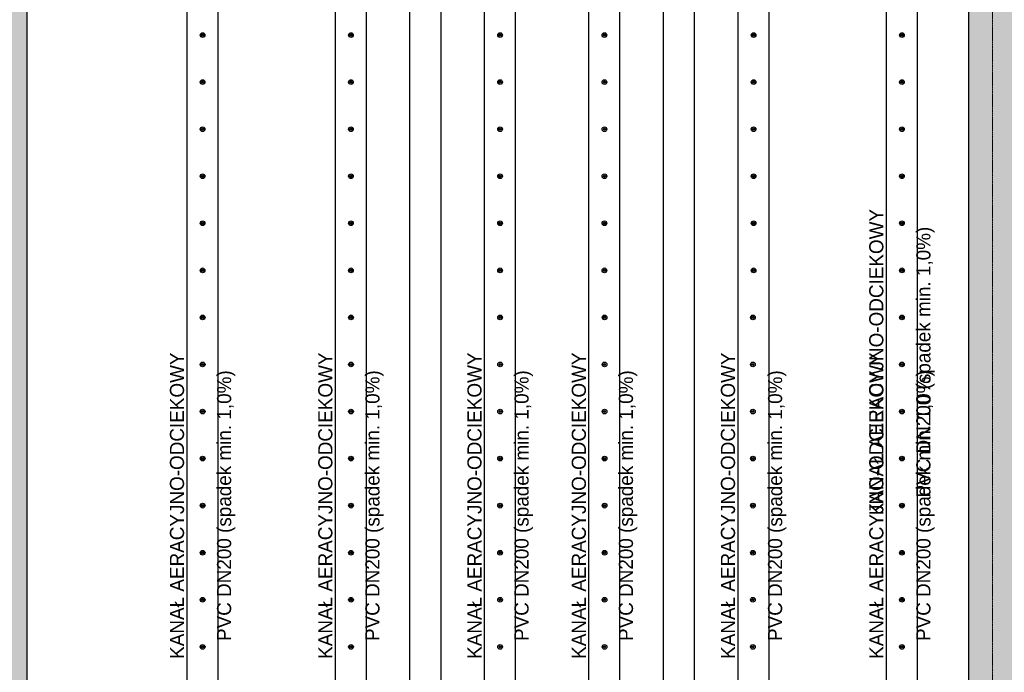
# Model space of a CAD drawing. Header units: millimetres. Extents: x -374129 to 1163271, y -112652 to 695637.
# Tile 110 of 256: x 44883 to 51155, y -40310 to -36150. Entities that reach past the tile are written whole.
import ezdxf
from ezdxf import colors
from ezdxf.entities.mleader import LeaderData, LeaderLine
from ezdxf.math import Vec2, Vec3

# ---------------------------------------------------------------- set-up
doc = ezdxf.new("R2010")
doc.units = ezdxf.units.MM
doc.linetypes.add('ACAD_ISO04W100', pattern=[30, 24, -3, 0, -3])
for name, color, linetype in [('KRT_kreskowanie', 252, 'Continuous'), ('KRT_opisy', 146, 'Continuous'), ('KRT_sciany', 2, 'Continuous'), ('KRT_technologia', 30, 'Continuous')]:
    doc.layers.add(name, color=color, linetype=linetype)
doc.layers.add('KRT_osie', color=55, linetype='ACAD_ISO04W100', lineweight=18)
doc.styles.add('WYMIAR', font='romans.shx', dxfattribs={"width": 0.8})

# ---------------------------------------------------------------- blocks, each defined once
blk = doc.blocks.new('sys napowietrzania')
at = {"layer": 'KRT_technologia', "linetype": 'Continuous', "transparency": 33554687, "elevation": -3659.98}
for points in [[(47166.67, -12485.01), (47166.67, -10582.71), (47166.67, -2349.21), (46966.67, -2349.21), (46966.67, -10582.71), (46966.67, -12485.01), (47066.67, -12485.01), (47166.67, -12485.01), (47163.5, -12495.38), (47066.67, -12495.38), (46969.84, -12495.38), (46966.67, -12485.01)], [(48111.67, -12485.01), (48111.67, -10582.71), (48111.67, -2349.21), (47911.67, -2349.21), (47911.67, -10582.71), (47911.67, -12485.01), (48011.67, -12485.01), (48111.67, -12485.01), (48108.5, -12495.38), (48011.67, -12495.38), (47914.84, -12495.38), (47911.67, -12485.01)], [(48586.67, -12485.01), (48586.67, -10582.71), (48586.67, -2349.21), (48386.67, -2349.21), (48386.67, -10582.71), (48386.67, -12485.01), (48486.67, -12485.01), (48586.67, -12485.01), (48583.5, -12495.38), (48486.67, -12495.38), (48389.84, -12495.38), (48386.67, -12485.01)], [(49061.67, -12485.01), (49061.67, -10582.71), (49061.67, -2349.21), (48861.67, -2349.21), (48861.67, -10582.71), (48861.67, -12485.01), (48961.67, -12485.01), (49061.67, -12485.01), (49058.5, -12495.38), (48961.67, -12495.38), (48864.84, -12495.38), (48861.67, -12485.01)], [(49726.67, -12485.01), (49726.67, -10582.71), (49726.67, -2349.21), (49526.67, -2349.21), (49526.67, -10582.71), (49526.67, -12485.01), (49626.67, -12485.01), (49726.67, -12485.01), (49723.5, -12495.38), (49626.67, -12495.38), (49529.84, -12495.38), (49526.67, -12485.01)], [(50201.67, -12485.01), (50201.67, -10582.71), (50201.67, -2349.21), (50001.67, -2349.21), (50001.67, -10582.71), (50001.67, -12485.01), (50101.67, -12485.01), (50201.67, -12485.01), (50198.5, -12495.38), (50101.67, -12495.38), (50004.84, -12495.38), (50001.67, -12485.01)], [(50676.67, -12485.01), (50676.67, -10582.71), (50676.67, -2349.21), (50476.67, -2349.21), (50476.67, -10582.71), (50476.67, -12485.01), (50576.67, -12485.01), (50676.67, -12485.01), (50673.5, -12495.38), (50576.67, -12495.38), (50479.84, -12495.38), (50476.67, -12485.01)], [(51621.67, -12485.01), (51621.67, -10582.71), (51621.67, -2349.21), (51421.67, -2349.21), (51421.67, -10582.71), (51421.67, -12485.01), (51521.67, -12485.01), (51621.67, -12485.01), (51618.5, -12495.38), (51521.67, -12495.38), (51424.84, -12495.38), (51421.67, -12485.01)]]:
    blk.add_lwpolyline(points, dxfattribs=at)
at = {"layer": 'KRT_technologia'}
for centre, radius in [((47068.01, -4160.34, -3659.98), 15), ((47068.01, -4160.34, -3659.98), 7), ((47068.01, -4160.34, -3659.98), 1.5), ((48013.01, -4160.34, -3659.98), 15), ((48013.01, -4160.34, -3659.98), 7), ((48013.01, -4160.34, -3659.98), 1.5), ((48963.01, -4160.34, -3659.98), 15), ((48963.01, -4160.34, -3659.98), 7), ((48963.01, -4160.34, -3659.98), 1.5), ((49628.01, -4160.34, -3659.98), 15), ((49628.01, -4160.34, -3659.98), 7), ((49628.01, -4160.34, -3659.98), 1.5), ((50578.01, -4160.34, -3659.98), 15), ((50578.01, -4160.34, -3659.98), 7), ((50578.01, -4160.34, -3659.98), 1.5), ((51523.01, -4160.34, -3659.98), 15), ((51523.01, -4160.34, -3659.98), 7), ((51523.01, -4160.34, -3659.98), 1.5), ((47068.01, -4460.34, -3659.98), 15), ((47068.01, -4460.34, -3659.98), 7), ((48013.01, -4460.34, -3659.98), 15), ((48013.01, -4460.34, -3659.98), 7), ((48963.01, -4460.34, -3659.98), 15), ((48963.01, -4460.34, -3659.98), 7), ((49628.01, -4460.34, -3659.98), 15), ((49628.01, -4460.34, -3659.98), 7), ((50578.01, -4460.34, -3659.98), 15), ((50578.01, -4460.34, -3659.98), 7), ((51523.01, -4460.34, -3659.98), 15), ((51523.01, -4460.34, -3659.98), 7), ((47068.01, -4460.34, -3659.98), 1.5), ((48013.01, -4460.34, -3659.98), 1.5), ((48963.01, -4460.34, -3659.98), 1.5), ((49628.01, -4460.34, -3659.98), 1.5), ((50578.01, -4460.34, -3659.98), 1.5), ((51523.01, -4460.34, -3659.98), 1.5), ((47068.01, -4760.34, -3659.98), 15), ((47068.01, -4760.34, -3659.98), 7), ((47068.01, -4760.34, -3659.98), 1.5), ((48013.01, -4760.34, -3659.98), 15), ((48013.01, -4760.34, -3659.98), 7), ((48013.01, -4760.34, -3659.98), 1.5), ((48963.01, -4760.34, -3659.98), 15), ((48963.01, -4760.34, -3659.98), 7), ((48963.01, -4760.34, -3659.98), 1.5), ((49628.01, -4760.34, -3659.98), 15), ((49628.01, -4760.34, -3659.98), 7), ((49628.01, -4760.34, -3659.98), 1.5), ((50578.01, -4760.34, -3659.98), 15), ((50578.01, -4760.34, -3659.98), 7), ((50578.01, -4760.34, -3659.98), 1.5), ((51523.01, -4760.34, -3659.98), 15), ((51523.01, -4760.34, -3659.98), 7), ((51523.01, -4760.34, -3659.98), 1.5), ((47068.01, -5060.34, -3659.98), 15), ((47068.01, -5060.34, -3659.98), 7), ((47068.01, -5060.34, -3659.98), 1.5), ((48013.01, -5060.34, -3659.98), 15), ((48013.01, -5060.34, -3659.98), 7), ((48013.01, -5060.34, -3659.98), 1.5), ((48963.01, -5060.34, -3659.98), 15), ((48963.01, -5060.34, -3659.98), 7), ((48963.01, -5060.34, -3659.98), 1.5), ((49628.01, -5060.34, -3659.98), 15), ((49628.01, -5060.34, -3659.98), 7), ((49628.01, -5060.34, -3659.98), 1.5), ((50578.01, -5060.34, -3659.98), 15), ((50578.01, -5060.34, -3659.98), 7), ((50578.01, -5060.34, -3659.98), 1.5), ((51523.01, -5060.34, -3659.98), 15), ((51523.01, -5060.34, -3659.98), 7), ((51523.01, -5060.34, -3659.98), 1.5), ((47068.01, -5360.34, -3659.98), 15), ((47068.01, -5360.34, -3659.98), 7), ((47068.01, -5360.34, -3659.98), 1.5), ((48013.01, -5360.34, -3659.98), 15), ((48013.01, -5360.34, -3659.98), 7), ((48013.01, -5360.34, -3659.98), 1.5), ((48963.01, -5360.34, -3659.98), 15), ((48963.01, -5360.34, -3659.98), 7), ((48963.01, -5360.34, -3659.98), 1.5), ((49628.01, -5360.34, -3659.98), 15), ((49628.01, -5360.34, -3659.98), 7), ((49628.01, -5360.34, -3659.98), 1.5), ((50578.01, -5360.34, -3659.98), 15), ((50578.01, -5360.34, -3659.98), 7), ((50578.01, -5360.34, -3659.98), 1.5), ((51523.01, -5360.34, -3659.98), 15), ((51523.01, -5360.34, -3659.98), 7), ((51523.01, -5360.34, -3659.98), 1.5), ((47068.01, -5660.34, -3659.98), 15), ((47068.01, -5660.34, -3659.98), 7), ((47068.01, -5660.34, -3659.98), 1.5), ((48013.01, -5660.34, -3659.98), 15), ((48013.01, -5660.34, -3659.98), 7), ((48013.01, -5660.34, -3659.98), 1.5), ((48963.01, -5660.34, -3659.98), 15), ((48963.01, -5660.34, -3659.98), 7), ((48963.01, -5660.34, -3659.98), 1.5), ((49628.01, -5660.34, -3659.98), 15), ((49628.01, -5660.34, -3659.98), 7), ((49628.01, -5660.34, -3659.98), 1.5), ((50578.01, -5660.34, -3659.98), 15), ((50578.01, -5660.34, -3659.98), 7), ((50578.01, -5660.34, -3659.98), 1.5), ((51523.01, -5660.34, -3659.98), 15), ((51523.01, -5660.34, -3659.98), 7), ((51523.01, -5660.34, -3659.98), 1.5), ((47068.17, -5960.34, -3659.98), 15), ((47068.17, -5960.34, -3659.98), 7), ((48013.17, -5960.34, -3659.98), 15), ((48013.17, -5960.34, -3659.98), 7), ((48963.17, -5960.34, -3659.98), 15), ((48963.17, -5960.34, -3659.98), 7), ((49628.17, -5960.34, -3659.98), 15), ((49628.17, -5960.34, -3659.98), 7), ((50573.17, -5960.34, -3659.98), 15), ((50573.17, -5960.34, -3659.98), 7), ((51523.01, -5960.34, -3659.98), 15), ((51523.01, -5960.34, -3659.98), 7), ((47068.17, -5960.34, -3659.98), 1.5), ((48013.17, -5960.34, -3659.98), 1.5), ((48963.17, -5960.34, -3659.98), 1.5), ((49628.17, -5960.34, -3659.98), 1.5), ((50573.17, -5960.34, -3659.98), 1.5), ((51523.01, -5960.34, -3659.98), 1.5), ((47068.17, -6260.34, -3659.98), 15), ((47068.17, -6260.34, -3659.98), 7), ((47068.17, -6260.34, -3659.98), 1.5), ((48013.17, -6260.34, -3659.98), 15), ((48013.17, -6260.34, -3659.98), 7), ((48013.17, -6260.34, -3659.98), 1.5), ((48963.17, -6260.34, -3659.98), 15), ((48963.17, -6260.34, -3659.98), 7), ((48963.17, -6260.34, -3659.98), 1.5), ((49628.17, -6260.34, -3659.98), 15), ((49628.17, -6260.34, -3659.98), 7), ((49628.17, -6260.34, -3659.98), 1.5), ((50573.17, -6260.34, -3659.98), 15), ((50573.17, -6260.34, -3659.98), 7), ((50573.17, -6260.34, -3659.98), 1.5), ((51523.01, -6260.34, -3659.98), 15), ((51523.01, -6260.34, -3659.98), 7), ((51523.01, -6260.34, -3659.98), 1.5), ((47068.17, -6560.34, -3659.98), 15), ((47068.17, -6560.34, -3659.98), 7), ((47068.17, -6560.34, -3659.98), 1.5), ((48013.17, -6560.34, -3659.98), 15), ((48013.17, -6560.34, -3659.98), 7), ((48013.17, -6560.34, -3659.98), 1.5), ((48963.17, -6560.34, -3659.98), 15), ((48963.17, -6560.34, -3659.98), 7), ((48963.17, -6560.34, -3659.98), 1.5), ((49628.17, -6560.34, -3659.98), 15), ((49628.17, -6560.34, -3659.98), 7), ((49628.17, -6560.34, -3659.98), 1.5), ((50573.17, -6560.34, -3659.98), 15), ((50573.17, -6560.34, -3659.98), 7), ((50573.17, -6560.34, -3659.98), 1.5), ((51523.01, -6560.34, -3659.98), 15), ((51523.01, -6560.34, -3659.98), 7), ((51523.01, -6560.34, -3659.98), 1.5), ((47068.17, -6860.34, -3659.98), 15), ((47068.17, -6860.34, -3659.98), 7), ((47068.17, -6860.34, -3659.98), 1.5), ((48013.17, -6860.34, -3659.98), 15), ((48013.17, -6860.34, -3659.98), 7), ((48013.17, -6860.34, -3659.98), 1.5), ((48963.17, -6860.34, -3659.98), 15), ((48963.17, -6860.34, -3659.98), 7), ((48963.17, -6860.34, -3659.98), 1.5), ((49628.17, -6860.34, -3659.98), 15), ((49628.17, -6860.34, -3659.98), 7), ((49628.17, -6860.34, -3659.98), 1.5), ((50573.17, -6860.34, -3659.98), 15), ((50573.17, -6860.34, -3659.98), 7), ((50573.17, -6860.34, -3659.98), 1.5), ((51523.01, -6860.34, -3659.98), 15), ((51523.01, -6860.34, -3659.98), 7), ((51523.01, -6860.34, -3659.98), 1.5), ((47068.17, -7160.34, -3659.98), 15), ((48013.17, -7160.34, -3659.98), 15), ((48963.17, -7160.34, -3659.98), 15), ((49628.17, -7160.34, -3659.98), 15), ((50573.17, -7160.34, -3659.98), 15), ((51523.01, -7160.34, -3659.98), 15), ((47068.17, -7160.34, -3659.98), 7), ((47068.17, -7160.34, -3659.98), 1.5), ((48013.17, -7160.34, -3659.98), 7), ((48013.17, -7160.34, -3659.98), 1.5), ((48963.17, -7160.34, -3659.98), 7), ((48963.17, -7160.34, -3659.98), 1.5), ((49628.17, -7160.34, -3659.98), 7), ((49628.17, -7160.34, -3659.98), 1.5), ((50573.17, -7160.34, -3659.98), 7), ((50573.17, -7160.34, -3659.98), 1.5), ((51523.01, -7160.34, -3659.98), 7), ((51523.01, -7160.34, -3659.98), 1.5), ((47068.17, -7460.34, -3659.98), 15), ((47068.17, -7460.34, -3659.98), 7), ((47068.17, -7460.34, -3659.98), 1.5), ((48013.17, -7460.34, -3659.98), 15), ((48013.17, -7460.34, -3659.98), 7), ((48013.17, -7460.34, -3659.98), 1.5), ((48963.17, -7460.34, -3659.98), 15), ((48963.17, -7460.34, -3659.98), 7), ((48963.17, -7460.34, -3659.98), 1.5), ((49628.17, -7460.34, -3659.98), 15), ((49628.17, -7460.34, -3659.98), 7), ((49628.17, -7460.34, -3659.98), 1.5), ((50573.17, -7460.34, -3659.98), 15), ((50573.17, -7460.34, -3659.98), 7), ((50573.17, -7460.34, -3659.98), 1.5), ((51523.01, -7460.34, -3659.98), 15), ((51523.01, -7460.34, -3659.98), 7), ((51523.01, -7460.34, -3659.98), 1.5), ((47068.17, -7760.34, -3659.98), 15), ((47068.17, -7760.34, -3659.98), 7), ((47068.17, -7760.34, -3659.98), 1.5), ((48013.17, -7760.34, -3659.98), 15), ((48013.17, -7760.34, -3659.98), 7), ((48013.17, -7760.34, -3659.98), 1.5), ((48963.17, -7760.34, -3659.98), 15), ((48963.17, -7760.34, -3659.98), 7), ((48963.17, -7760.34, -3659.98), 1.5), ((49628.17, -7760.34, -3659.98), 15), ((49628.17, -7760.34, -3659.98), 7), ((49628.17, -7760.34, -3659.98), 1.5), ((50573.17, -7760.34, -3659.98), 15), ((50573.17, -7760.34, -3659.98), 7), ((50573.17, -7760.34, -3659.98), 1.5), ((51523.01, -7760.34, -3659.98), 15), ((51523.01, -7760.34, -3659.98), 7), ((51523.01, -7760.34, -3659.98), 1.5), ((47068.17, -8060.34, -3659.98), 15), ((47068.17, -8060.34, -3659.98), 7), ((47068.17, -8060.34, -3659.98), 1.5), ((48013.17, -8060.34, -3659.98), 15), ((48013.17, -8060.34, -3659.98), 7), ((48013.17, -8060.34, -3659.98), 1.5), ((48963.17, -8060.34, -3659.98), 15), ((48963.17, -8060.34, -3659.98), 7), ((48963.17, -8060.34, -3659.98), 1.5), ((49628.17, -8060.34, -3659.98), 15), ((49628.17, -8060.34, -3659.98), 7), ((49628.17, -8060.34, -3659.98), 1.5), ((50573.17, -8060.34, -3659.98), 15), ((50573.17, -8060.34, -3659.98), 7), ((50573.17, -8060.34, -3659.98), 1.5), ((51523.01, -8060.34, -3659.98), 15), ((51523.01, -8060.34, -3659.98), 7), ((51523.01, -8060.34, -3659.98), 1.5)]:
    blk.add_circle(centre, radius, dxfattribs=at)

msp = doc.modelspace()

# ---------------------------------------------------------------- texts
at = {"layer": 'KRT_opisy', "color": 54, "char_height": 90, "attachment_point": 5, "rotation": 90}
for insert in [(46048.19, -39248, -589.98), (46993.19, -39248, -589.98), (47943.19, -39248, -589.98), (48608.19, -39248, -589.98), (49558.19, -39248, -196.61), (50503.19, -39248, -196.61)]:
    msp.add_mtext('KANAŁ AERACYJNO-ODCIEKOWY\\P\\PPVC DN200 (spadek min. 1,0%)', dxfattribs=dict(at, insert=insert))

# ---------------------------------------------------------------- leaders
at = {"layer": 'KRT_opisy', "color": 1}
ml = msp.add_multileader_mtext('Standard', dxfattribs=at)
ml.set_content('\\C54;PODŁOGA TECHNICZNA Z KRAT TWORZYWOWYCH', style='WYMIAR')
ml.set_leader_properties()
ml.build(insert=Vec2(0, 0))
ml.multileader.update_dxf_attribs({"text_right_attachment_type": 6, "dogleg_length": 0.36, "arrow_head_size": 200, "scale": 100})
ctx = ml.context
ctx.base_point, ctx.scale, ctx.char_height, ctx.arrow_head_size, ctx.landing_gap_size, ctx.plane_origin = Vec3(-8902.3, -37930.41), 100, 200, 200, 9, Vec3(-43376.14, -121919.11)
ctx.right_attachment = 6
notes = []
notes.append((ctx, [(0, (1, 1, 0), (-8938.3, -37930.41), (1, 0), 36, [(1, [(-9717.75, -37260.04)], 0, [])])]))
ctx.mtext.insert, ctx.mtext.width, ctx.mtext.defined_height, ctx.mtext.flow_direction = Vec3(-8893.3, -37830.41), 3424.9477, 1400.46, 5
ctx.mtext.has_bg_fill, ctx.mtext.bg_color, ctx.mtext.bg_scale_factor, ctx.mtext.bg_transparency, ctx.mtext.use_window_bg_color = 1, -1027028792, 1.5, 0, 1
for ctx, leaders in notes:
    for number, flags, end, landing, length, lines in leaders:
        leader = LeaderData()
        leader.index, (leader.has_last_leader_line, leader.has_dogleg_vector, leader.attachment_direction) = number, flags
        leader.last_leader_point, leader.dogleg_vector, leader.dogleg_length = Vec3(end), Vec3(landing), length
        for number, points, colour, breaks in lines:
            line = LeaderLine()
            line.index, line.vertices, line.color, line.breaks = number, Vec3.list(points), colors.encode_raw_color(colour), breaks
            leader.lines.append(line)
        ctx.leaders.append(leader)

# ---------------------------------------------------------------- next in the draw order: hatches: boundary and pattern name
at = {"layer": 'KRT_kreskowanie'}
h = msp.add_hatch(dxfattribs=at)
h.set_pattern_fill('ANSI33', color=256, scale=20, style=0)
h.set_pattern_definition([(45, (-1e-05, 3009.36), (-89.80256, 89.80256), []), (45, (89.8, 3009.36), (-89.80256, 89.80256), [63.5, -31.75])])
h.paths.add_polyline_path([(38290, -33690.64), (19090, -33690.64), (19090, -46990.64), (19390, -46990.64), (19390, -33990.64), (25390, -33990.64), (25390, -46990.64), (25690, -46990.64), (25690, -33990.64), (31690, -33990.64), (31690, -46990.64), (31990, -46990.64), (31990, -33990.64), (37990, -33990.64), (37990, -46990.64), (38290, -46990.64)])
h.paths.add_polyline_path([(51230, -33990.64), (57230, -33990.64), (57230, -46990.64), (57530, -46990.64), (57530, -33690.64), (38330, -33690.64), (38330, -46990.64), (38630, -46990.64), (38630, -33990.64), (44630, -33990.64), (44630, -46990.64), (44930, -46990.64), (44930, -33990.64), (50930, -33990.64), (50930, -46990.64), (51230, -46990.64)])
h.paths.add_polyline_path([(70470, -33690.64), (57570, -33690.64), (57570, -46990.64), (57870, -46990.64), (57870, -33990.64), (63870, -33990.64), (63870, -46990.64), (64170, -46990.64), (64170, -33990.64), (70170, -33990.64), (70170, -46990.64), (70470, -46990.64)])

# ---------------------------------------------------------------- next in the draw order: linework, layer by layer
at = {"layer": 'KRT_osie', "ltscale": 0.5}
msp.add_line((51080, -27801.99), (51080, -48285.63), dxfattribs=at)
at = {"layer": 'KRT_sciany'}
for p, q in [((44930, -46990.64), (44930, -33990.64)), ((50930, -46990.64), (50930, -33990.64))]:
    msp.add_line(p, q, dxfattribs=at)

# ---------------------------------------------------------------- next in the draw order: block references
msp.add_blockref('sys napowietrzania', (-1019.98, -32087.66, 3070))

# ---------------------------------------------------------------- next in the draw order: texts
at = {"layer": 'KRT_opisy', "color": 2, "insert": (50503.04, -38333, -589.98), "char_height": 90, "attachment_point": 5, "rotation": 90}
msp.add_mtext('KANAŁ AERACYJNO-ODCIEKOWY\\P\\PPVC DN200 (spadek min. 1,0%)', dxfattribs=at)

doc.saveas('drawing.dxf')
